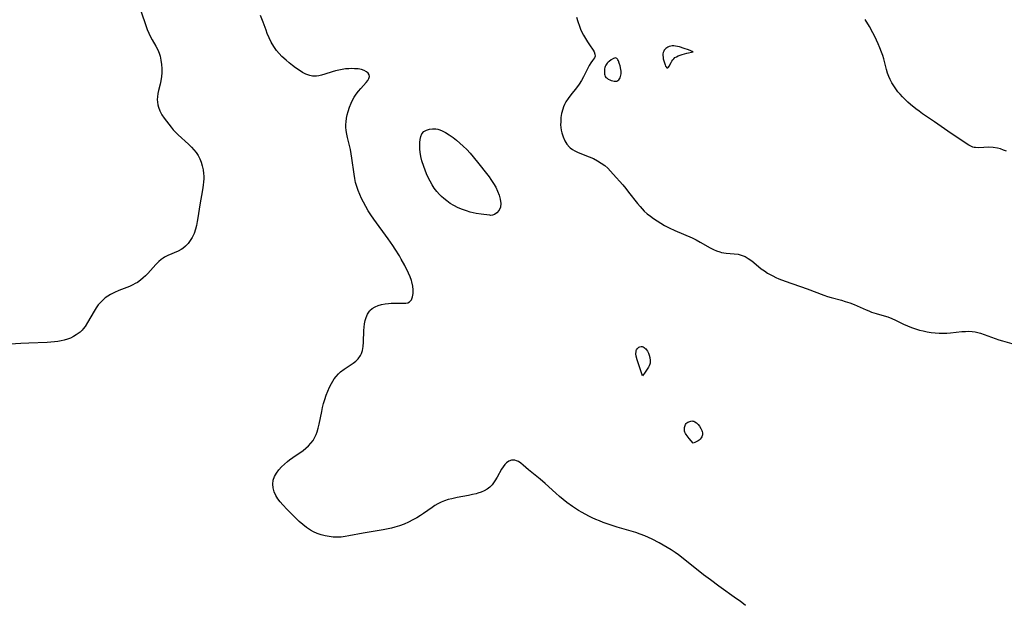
# Model space of a CAD drawing. Header units: inches. Extents: x 1073367 to 1082519, y 1569854 to 1574957.
# Tile 176 of 256: x 1077323 to 1077711, y 1572456 to 1572686. Entities that reach past the tile are written whole.
import ezdxf

# ---------------------------------------------------------------- set-up
doc = ezdxf.new("R2010")
doc.units = ezdxf.units.IN
doc.header["$MEASUREMENT"] = 0
doc.layers.add('CGG_CurvaNivelLidar_v1', color=7, linetype='Continuous', lineweight=30, true_color=0x008008)

msp = doc.modelspace()

# ---------------------------------------------------------------- linework, layer by layer
at = {"layer": 'CGG_CurvaNivelLidar_v1'}
for points in [[(1077371.1538, 1572689.1845, 70.5), (1077373.0386, 1572683.7909, 70.5), (1077373.6043, 1572682.2916, 70.5), (1077374.2172, 1572680.8216, 70.5), (1077374.8944, 1572679.3954, 70.5), (1077375.5675, 1572678.1529, 70.5), (1077376.9621, 1572675.7224, 70.5), (1077377.6057, 1572674.4897, 70.5), (1077378.022, 1572673.5658, 70.5), (1077378.2811, 1572672.8999, 70.5), (1077378.65, 1572671.7428, 70.5), (1077379.0106, 1572670.1573, 70.5), (1077379.2395, 1572668.5405, 70.5), (1077379.3521, 1572666.9079, 70.5), (1077379.3559, 1572665.2745, 70.5), (1077379.2535, 1572663.7185, 70.5), (1077378.9982, 1572662.0325, 70.5), (1077378.7153, 1572660.7875, 70.5), (1077378.0672, 1572658.3131, 70.5), (1077377.7857, 1572657.0713, 70.5), (1077377.591, 1572655.8302, 70.5), (1077377.524, 1572654.723, 70.5), (1077377.5752, 1572653.6214, 70.5), (1077377.7281, 1572652.6572, 70.5), (1077377.9768, 1572651.7066, 70.5), (1077378.5624, 1572650.1981, 70.5), (1077379.3364, 1572648.7367, 70.5), (1077380.2047, 1572647.4003, 70.5), (1077382.0354, 1572644.9453, 70.5), (1077382.9532, 1572643.8185, 70.5), (1077383.8589, 1572642.7878, 70.5), (1077384.8065, 1572641.7833, 70.5), (1077385.7906, 1572640.807, 70.5), (1077389.8089, 1572637.1543, 70.5), (1077390.9933, 1572636.0049, 70.5), (1077391.9557, 1572634.9545, 70.5), (1077392.8304, 1572633.8507, 70.5), (1077393.5958, 1572632.6856, 70.5), (1077394.2555, 1572631.4049, 70.5), (1077394.7892, 1572630.0636, 70.5), (1077395.232, 1572628.5929, 70.5), (1077395.5567, 1572627.0835, 70.5), (1077395.763, 1572625.5466, 70.5), (1077395.8298, 1572624.5493, 70.5), (1077395.8414, 1572623.5467, 70.5), (1077395.7726, 1572622.2438, 70.5), (1077395.6261, 1572620.9366, 70.5), (1077395.3498, 1572619.2094, 70.5), (1077394.2871, 1572613.3169, 70.5), (1077393.5098, 1572608.1639, 70.5), (1077393.2504, 1572606.6473, 70.5), (1077392.9472, 1572605.1574, 70.5), (1077392.5783, 1572603.7052, 70.5), (1077392.017, 1572602.027, 70.5), (1077391.3077, 1572600.4466, 70.5), (1077390.5554, 1572599.1712, 70.5), (1077389.6843, 1572598.0043, 70.5), (1077388.7007, 1572596.9623, 70.5), (1077387.6042, 1572596.0685, 70.5), (1077386.992, 1572595.6717, 70.5), (1077385.7206, 1572594.9969, 70.5), (1077381.6907, 1572593.2679, 70.5), (1077380.3926, 1572592.6061, 70.5), (1077379.8291, 1572592.2646, 70.5), (1077379.0846, 1572591.7401, 70.5), (1077378.0999, 1572590.9096, 70.5), (1077376.9359, 1572589.7501, 70.5), (1077373.8568, 1572586.2868, 70.5), (1077372.9795, 1572585.3656, 70.5), (1077372.0572, 1572584.4893, 70.5), (1077370.9308, 1572583.5647, 70.5), (1077369.7276, 1572582.736, 70.5), (1077368.8623, 1572582.2293, 70.5), (1077367.9678, 1572581.7666, 70.5), (1077366.5901, 1572581.1414, 70.5), (1077362.4213, 1572579.4958, 70.5), (1077360.7701, 1572578.8011, 70.5), (1077359.1799, 1572578.0136, 70.5), (1077358.0806, 1572577.353, 70.5), (1077357.0402, 1572576.6122, 70.5), (1077356.0681, 1572575.7886, 70.5), (1077355.141, 1572574.8463, 70.5), (1077354.2914, 1572573.8258, 70.5), (1077353.5136, 1572572.7408, 70.5), (1077352.6855, 1572571.4096, 70.5), (1077350.1364, 1572566.898, 70.5), (1077349.1752, 1572565.4153, 70.5), (1077348.4278, 1572564.4328, 70.5), (1077347.9972, 1572563.9396, 70.5), (1077347.2374, 1572563.1923, 70.5), (1077346.4722, 1572562.5728, 70.5), (1077345.6548, 1572562.015, 70.5), (1077344.5448, 1572561.3782, 70.5), (1077343.3739, 1572560.8258, 70.5), (1077342.1496, 1572560.3605, 70.5), (1077340.9538, 1572560.0046, 70.5), (1077339.7235, 1572559.7202, 70.5), (1077338.4656, 1572559.4986, 70.5), (1077337.0794, 1572559.3206, 70.5), (1077334.2523, 1572559.1, 70.5), (1077327.0379, 1572558.8199, 70.5), (1077323.8815, 1572558.6615, 70.5), (1077315.4135, 1572558.1293, 70.5)], [(1077609.1036, 1572455.5198, 71), (1077606.9309, 1572457.1931, 71), (1077605.5608, 1572458.1984, 71), (1077598.583, 1572463.1814, 71), (1077595.2498, 1572465.6276, 71), (1077592.5951, 1572467.6562, 71), (1077585.1993, 1572473.5259, 71), (1077582.6897, 1572475.4334, 71), (1077581.4132, 1572476.3525, 71), (1077579.8729, 1572477.3981, 71), (1077578.3002, 1572478.3898, 71), (1077576.7338, 1572479.3026, 71), (1077575.1448, 1572480.1749, 71), (1077572.3005, 1572481.6423, 71), (1077570.8567, 1572482.3274, 71), (1077569.3931, 1572482.966, 71), (1077567.5765, 1572483.6645, 71), (1077565.8473, 1572484.2418, 71), (1077558.5275, 1572486.4091, 71), (1077555.7777, 1572487.3012, 71), (1077553.1181, 1572488.2429, 71), (1077551.6282, 1572488.8154, 71), (1077550.1552, 1572489.4243, 71), (1077548.7041, 1572490.0794, 71), (1077547.4511, 1572490.6986, 71), (1077544.8008, 1572492.1382, 71), (1077543.4051, 1572492.9585, 71), (1077541.0241, 1572494.4809, 71), (1077538.7598, 1572496.0847, 71), (1077537.2821, 1572497.2417, 71), (1077535.8412, 1572498.4527, 71), (1077534.4278, 1572499.7013, 71), (1077530.278, 1572503.4995, 71), (1077528.2317, 1572505.2815, 71), (1077523.7077, 1572508.9694, 71), (1077521.5743, 1572510.8161, 71), (1077520.6288, 1572511.5517, 71), (1077519.6831, 1572512.1568, 71), (1077518.9808, 1572512.4895, 71), (1077518.2242, 1572512.7136, 71), (1077516.9876, 1572512.7327, 71), (1077515.9517, 1572512.3801, 71), (1077514.9995, 1572511.7221, 71), (1077514.3038, 1572510.9928, 71), (1077513.6684, 1572510.1285, 71), (1077513.0766, 1572509.165, 71), (1077511.3755, 1572506.0327, 71), (1077510.471, 1572504.5729, 71), (1077509.9102, 1572503.8062, 71), (1077509.3004, 1572503.0816, 71), (1077508.3814, 1572502.1737, 71), (1077507.3633, 1572501.3854, 71), (1077506.2221, 1572500.721, 71), (1077504.9952, 1572500.1762, 71), (1077503.7024, 1572499.7239, 71), (1077503.0365, 1572499.5255, 71), (1077501.5839, 1572499.1589, 71), (1077500.0954, 1572498.848, 71), (1077495.6052, 1572498.0278, 71), (1077493.4884, 1572497.5824, 71), (1077492.0559, 1572497.2149, 71), (1077490.656, 1572496.7742, 71), (1077489.3002, 1572496.2363, 71), (1077488.0217, 1572495.5967, 71), (1077486.788, 1572494.8626, 71), (1077485.7177, 1572494.1493, 71), (1077482.3227, 1572491.7553, 71), (1077481.1278, 1572490.9527, 71), (1077479.6685, 1572490.0406, 71), (1077478.1684, 1572489.192, 71), (1077476.4585, 1572488.342, 71), (1077474.7012, 1572487.5894, 71), (1077472.879, 1572486.9281, 71), (1077471.0234, 1572486.3563, 71), (1077469.713, 1572486.0058, 71), (1077468.3913, 1572485.6983, 71), (1077466.5188, 1572485.3374, 71), (1077464.8643, 1572485.0573, 71), (1077458.5763, 1572484.0473, 71), (1077452.9904, 1572482.9227, 71), (1077451.4824, 1572482.6687, 71), (1077449.9765, 1572482.4868, 71), (1077448.3483, 1572482.4058, 71), (1077446.834, 1572482.4594, 71), (1077445.2133, 1572482.632, 71), (1077443.6076, 1572482.9132, 71), (1077442.0283, 1572483.3054, 71), (1077440.4892, 1572483.8192, 71), (1077439.0068, 1572484.4735, 71), (1077437.8436, 1572485.13, 71), (1077436.3068, 1572486.1859, 71), (1077434.8275, 1572487.3676, 71), (1077433.3859, 1572488.6331, 71), (1077430.976, 1572490.9124, 71), (1077428.6587, 1572493.2757, 71), (1077426.9635, 1572495.1428, 71), (1077425.958, 1572496.3491, 71), (1077425.0434, 1572497.5747, 71), (1077424.2539, 1572498.8275, 71), (1077423.5473, 1572500.3135, 71), (1077423.1013, 1572501.8258, 71), (1077422.9731, 1572503.3434, 71), (1077423.2051, 1572504.8216, 71), (1077423.7411, 1572506.2721, 71), (1077424.522, 1572507.6797, 71), (1077425.4105, 1572508.9121, 71), (1077426.4341, 1572510.0917, 71), (1077427.5673, 1572511.2134, 71), (1077428.7927, 1572512.269, 71), (1077429.6158, 1572512.9047, 71), (1077430.9315, 1572513.8462, 71), (1077434.9078, 1572516.5686, 71), (1077436.0179, 1572517.4129, 71), (1077437.0469, 1572518.3221, 71), (1077438.0066, 1572519.3768, 71), (1077438.8437, 1572520.5324, 71), (1077439.5561, 1572521.7772, 71), (1077440.0311, 1572522.8216, 71), (1077440.4371, 1572523.9078, 71), (1077440.8793, 1572525.3618, 71), (1077441.2492, 1572526.8579, 71), (1077442.2608, 1572531.8845, 71), (1077442.6013, 1572533.4206, 71), (1077443.0082, 1572535.0488, 71), (1077443.4668, 1572536.6576, 71), (1077444.0171, 1572538.3277, 71), (1077444.6368, 1572539.9321, 71), (1077445.3372, 1572541.483, 71), (1077446.124, 1572542.9668, 71), (1077446.6633, 1572543.8529, 71), (1077447.237, 1572544.7043, 71), (1077448.0032, 1572545.7192, 71), (1077448.8254, 1572546.663, 71), (1077449.7119, 1572547.5201, 71), (1077451.0656, 1572548.5667, 71), (1077454.6576, 1572550.9076, 71), (1077455.7202, 1572551.7199, 71), (1077456.656, 1572552.6316, 71), (1077457.5582, 1572553.9184, 71), (1077457.9328, 1572554.6915, 71), (1077458.3474, 1572555.9443, 71), (1077458.6322, 1572557.5175, 71), (1077458.7658, 1572559.1675, 71), (1077458.896, 1572563.7297, 71), (1077458.9929, 1572565.0936, 71), (1077459.1511, 1572566.4286, 71), (1077459.3868, 1572567.7168, 71), (1077459.7194, 1572568.9376, 71), (1077460.2734, 1572570.2683, 71), (1077461.04, 1572571.4213, 71), (1077461.2398, 1572571.6431, 71), (1077462.1919, 1572572.447, 71), (1077463.3071, 1572573.0875, 71), (1077464.543, 1572573.592, 71), (1077465.8636, 1572573.9803, 71), (1077467.2374, 1572574.2662, 71), (1077468.5877, 1572574.4533, 71), (1077469.6503, 1572574.5431, 71), (1077470.6994, 1572574.5801, 71), (1077474.4805, 1572574.4891, 71), (1077475.3425, 1572574.556, 71), (1077476.119, 1572574.7322, 71), (1077476.7895, 1572575.0556, 71), (1077477.2395, 1572575.4418, 71), (1077477.5918, 1572575.9177, 71), (1077478.0413, 1572577.0102, 71), (1077478.2664, 1572578.3118, 71), (1077478.296, 1572579.7583, 71), (1077478.1425, 1572581.2975, 71), (1077477.8027, 1572582.8853, 71), (1077477.6464, 1572583.4154, 71), (1077477.1087, 1572584.885, 71), (1077476.4528, 1572586.357, 71), (1077474.9418, 1572589.3205, 71), (1077473.5695, 1572591.8677, 71), (1077472.8482, 1572593.1355, 71), (1077471.1599, 1572595.8636, 71), (1077470.2616, 1572597.2252, 71), (1077468.3994, 1572599.904, 71), (1077462.7446, 1572607.639, 71), (1077461.6475, 1572609.2639, 71), (1077460.5993, 1572610.9156, 71), (1077459.602, 1572612.5921, 71), (1077458.685, 1572614.2526, 71), (1077457.9179, 1572615.7657, 71), (1077457.2127, 1572617.3007, 71), (1077456.5827, 1572618.8602, 71), (1077456.0457, 1572620.4484, 71), (1077455.6268, 1572622.0237, 71), (1077455.2943, 1572623.6234, 71), (1077455.0114, 1572625.3468, 71), (1077454.1763, 1572631.6407, 71), (1077453.8901, 1572633.3735, 71), (1077453.5641, 1572634.9886, 71), (1077452.4203, 1572639.7835, 71), (1077452.1316, 1572641.1305, 71), (1077451.9099, 1572642.477, 71), (1077451.7867, 1572643.8261, 71), (1077451.7776, 1572644.8987, 71), (1077451.8437, 1572645.9723, 71), (1077452.0238, 1572647.3333, 71), (1077452.2957, 1572648.6877, 71), (1077452.6455, 1572650.0308, 71), (1077453.1854, 1572651.6958, 71), (1077453.8433, 1572653.3139, 71), (1077454.4392, 1572654.5161, 71), (1077455.1056, 1572655.6702, 71), (1077455.8344, 1572656.7685, 71), (1077456.7354, 1572657.9533, 71), (1077457.668, 1572659.0581, 71), (1077459.7996, 1572661.4366, 71), (1077460.4369, 1572662.2572, 71), (1077460.8785, 1572663.0363, 71), (1077461.0523, 1572663.7778, 71), (1077460.9136, 1572664.4522, 71), (1077460.5088, 1572665.0767, 71), (1077459.8846, 1572665.6324, 71), (1077458.9984, 1572666.1345, 71), (1077457.9385, 1572666.5034, 71), (1077456.6132, 1572666.7379, 71), (1077455.1646, 1572666.8419, 71), (1077454.0573, 1572666.864, 71), (1077452.9158, 1572666.8347, 71), (1077451.6357, 1572666.7292, 71), (1077450.3395, 1572666.5494, 71), (1077449.0398, 1572666.2998, 71), (1077447.6936, 1572665.9705, 71), (1077446.3644, 1572665.5872, 71), (1077443.5454, 1572664.6833, 71), (1077442.1772, 1572664.2882, 71), (1077441.1826, 1572664.0634, 71), (1077440.1945, 1572663.9287, 71), (1077438.6574, 1572663.9591, 71), (1077437.5605, 1572664.1715, 71), (1077436.0786, 1572664.697, 71), (1077434.7032, 1572665.3966, 71), (1077433.351, 1572666.2397, 71), (1077432.0129, 1572667.1835, 71), (1077430.7549, 1572668.1399, 71), (1077429.5077, 1572669.1419, 71), (1077428.2776, 1572670.1802, 71), (1077426.6366, 1572671.6701, 71), (1077425.5056, 1572672.8346, 71), (1077424.4608, 1572674.0735, 71), (1077423.3634, 1572675.6349, 71), (1077422.4068, 1572677.2866, 71), (1077421.5891, 1572678.9844, 71), (1077420.8628, 1572680.7156, 71), (1077420.3653, 1572681.9986, 71), (1077419.2261, 1572685.1549, 71), (1077418.2437, 1572687.7545, 71)], [(1077542.5438, 1572687.1534, 71), (1077543.0732, 1572685.3658, 71), (1077543.6922, 1572683.615, 71), (1077544.1858, 1572682.4044, 71), (1077544.7201, 1572681.2258, 71), (1077545.2904, 1572680.0851, 71), (1077546.0556, 1572678.7044, 71), (1077546.8448, 1572677.4055, 71), (1077547.6303, 1572676.2018, 71), (1077549.058, 1572674.1555, 71), (1077549.4904, 1572673.4436, 71), (1077549.8319, 1572672.5277, 71), (1077549.8654, 1572671.7285, 71), (1077549.6547, 1572671.1871, 71), (1077548.8188, 1572670.0784, 71), (1077548.2299, 1572669.1769, 71), (1077547.6048, 1572668.0744, 71), (1077545.3211, 1572663.6617, 71), (1077544.4841, 1572662.2017, 71), (1077543.5626, 1572660.7565, 71), (1077542.5061, 1572659.2825, 71), (1077540.2873, 1572656.5488, 71), (1077539.228, 1572655.1566, 71), (1077538.4025, 1572653.8644, 71), (1077537.8343, 1572652.7534, 71), (1077537.4487, 1572651.8236, 71), (1077537.1253, 1572650.8693, 71), (1077536.7165, 1572649.2397, 71), (1077536.4537, 1572647.5799, 71), (1077536.3272, 1572645.9125, 71), (1077536.3215, 1572644.7672, 71), (1077536.396, 1572643.6348, 71), (1077536.5448, 1572642.6137, 71), (1077536.7636, 1572641.6117, 71), (1077537.2633, 1572639.9942, 71), (1077537.9274, 1572638.4728, 71), (1077538.7679, 1572637.0881, 71), (1077539.8124, 1572635.8912, 71), (1077540.0513, 1572635.678, 71), (1077540.9326, 1572635.0258, 71), (1077541.9031, 1572634.4669, 71), (1077543.2324, 1572633.8528, 71), (1077547.5313, 1572632.2058, 71), (1077549.2334, 1572631.4497, 71), (1077550.7936, 1572630.6373, 71), (1077552.2939, 1572629.7194, 71), (1077553.7085, 1572628.6791, 71), (1077554.867, 1572627.6522, 71), (1077555.963, 1572626.5432, 71), (1077557.021, 1572625.3796, 71), (1077560.7566, 1572621.0954, 71), (1077561.9402, 1572619.7104, 71), (1077563.0889, 1572618.2992, 71), (1077566.5208, 1572613.8139, 71), (1077567.5688, 1572612.5729, 71), (1077568.3885, 1572611.6758, 71), (1077569.2451, 1572610.817, 71), (1077570.4141, 1572609.7759, 71), (1077571.6436, 1572608.7985, 71), (1077572.9188, 1572607.8699, 71), (1077574.3068, 1572606.9281, 71), (1077575.7271, 1572606.0274, 71), (1077577.1768, 1572605.1708, 71), (1077578.972, 1572604.1999, 71), (1077581.2265, 1572603.1248, 71), (1077588.0445, 1572600.2005, 71), (1077589.6289, 1572599.4156, 71), (1077591.1739, 1572598.5772, 71), (1077595.1787, 1572596.2817, 71), (1077596.4241, 1572595.6409, 71), (1077597.6847, 1572595.094, 71), (1077598.911, 1572594.694, 71), (1077599.6174, 1572594.5272, 71), (1077600.5522, 1572594.3686, 71), (1077601.4935, 1572594.2606, 71), (1077604.6716, 1572594.0091, 71), (1077606.2328, 1572593.7858, 71), (1077607.8099, 1572593.3584, 71), (1077608.9425, 1572592.8734, 71), (1077610.1748, 1572592.1611, 71), (1077611.5115, 1572591.1971, 71), (1077614.1498, 1572589.0335, 71), (1077615.3087, 1572588.1224, 71), (1077616.5106, 1572587.2447, 71), (1077617.7575, 1572586.4154, 71), (1077619.0532, 1572585.6513, 71), (1077619.8396, 1572585.2388, 71), (1077621.0207, 1572584.6788, 71), (1077622.2293, 1572584.1603, 71), (1077624.7153, 1572583.1988, 71), (1077633.3872, 1572580.1267, 71), (1077639.9345, 1572577.6483, 71), (1077641.4147, 1572577.1566, 71), (1077642.749, 1572576.7741, 71), (1077646.8914, 1572575.6751, 71), (1077648.3367, 1572575.2391, 71), (1077650.1819, 1572574.6111, 71), (1077651.7959, 1572573.9719, 71), (1077656.5212, 1572571.8948, 71), (1077657.6041, 1572571.4606, 71), (1077658.6958, 1572571.058, 71), (1077660.4621, 1572570.477, 71), (1077663.6725, 1572569.5494, 71), (1077665.0959, 1572569.1067, 71), (1077666.6151, 1572568.5307, 71), (1077668.1021, 1572567.8644, 71), (1077671.2494, 1572566.2961, 71), (1077672.7864, 1572565.6115, 71), (1077674.366, 1572564.992, 71), (1077675.98, 1572564.4375, 71), (1077677.6222, 1572563.9521, 71), (1077679.0706, 1572563.592, 71), (1077680.6052, 1572563.2813, 71), (1077682.1504, 1572563.0357, 71), (1077683.7007, 1572562.853, 71), (1077685.251, 1572562.7345, 71), (1077686.796, 1572562.6851, 71), (1077688.3421, 1572562.7168, 71), (1077689.7622, 1572562.8307, 71), (1077694.1994, 1572563.3535, 71), (1077695.6215, 1572563.4531, 71), (1077697.0374, 1572563.4675, 71), (1077698.3103, 1572563.381, 71), (1077699.4205, 1572563.215, 71), (1077700.4765, 1572562.9835, 71), (1077701.5249, 1572562.6936, 71), (1077702.9869, 1572562.2122, 71), (1077707.3344, 1572560.6061, 71), (1077708.7731, 1572560.1193, 71), (1077710.2523, 1572559.6688, 71), (1077716.7008, 1572557.893, 71)], [(1077711.8558, 1572634.32, 70.5), (1077710.6735, 1572634.8169, 70.5), (1077709.4932, 1572635.2345, 70.5), (1077708.3076, 1572635.5602, 70.5), (1077706.5866, 1572635.8469, 70.5), (1077704.89, 1572635.9307, 70.5), (1077700.8673, 1572635.7008, 70.5), (1077699.6131, 1572635.7618, 70.5), (1077699.0598, 1572635.8556, 70.5), (1077698.5161, 1572636.001, 70.5), (1077697.7074, 1572636.318, 70.5), (1077696.9233, 1572636.7297, 70.5), (1077695.8908, 1572637.3948, 70.5), (1077693.7832, 1572638.8977, 70.5), (1077690.0604, 1572641.2996, 70.5), (1077688.7004, 1572642.2243, 70.5), (1077683.4042, 1572645.9826, 70.5), (1077678.7455, 1572649.0981, 70.5), (1077677.3995, 1572650.0835, 70.5), (1077676.0804, 1572651.1091, 70.5), (1077674.0263, 1572652.8016, 70.5), (1077673.0315, 1572653.6813, 70.5), (1077671.9358, 1572654.7161, 70.5), (1077670.879, 1572655.7827, 70.5), (1077669.9569, 1572656.7751, 70.5), (1077669.0809, 1572657.8007, 70.5), (1077668.2236, 1572658.9249, 70.5), (1077667.4342, 1572660.0943, 70.5), (1077666.7151, 1572661.3052, 70.5), (1077666.0837, 1572662.5288, 70.5), (1077665.5285, 1572663.7883, 70.5), (1077665.0338, 1572665.1322, 70.5), (1077664.6043, 1572666.5028, 70.5), (1077663.4646, 1572670.6777, 70.5), (1077663.0679, 1572671.9893, 70.5), (1077662.6371, 1572673.2951, 70.5), (1077662.0118, 1572674.9991, 70.5), (1077661.3164, 1572676.6802, 70.5), (1077660.6463, 1572678.1326, 70.5), (1077659.9305, 1572679.5665, 70.5), (1077659.18, 1572680.9857, 70.5), (1077657.8188, 1572683.4243, 70.5), (1077656.1324, 1572686.2476, 70.5)]]:
    msp.add_polyline3d(points, dxfattribs=at)
for points in [[(1077588.5, 1572673.486, 71), (1077586.673, 1572674.2156, 71), (1077584.9589, 1572674.8496, 71), (1077583.14, 1572675.4314, 71), (1077582.2917, 1572675.6462, 71), (1077581.5387, 1572675.7784, 71), (1077580.8585, 1572675.8245, 71), (1077580.2392, 1572675.7973, 71), (1077579.6358, 1572675.7052, 71), (1077579.0567, 1572675.5497, 71), (1077578.5125, 1572675.3273, 71), (1077578.1015, 1572675.0914, 71), (1077577.7276, 1572674.8093, 71), (1077577.3976, 1572674.4826, 71), (1077577.1125, 1572674.103, 71), (1077576.8843, 1572673.6848, 71), (1077576.7178, 1572673.2342, 71), (1077576.6006, 1572672.6332, 71), (1077576.5695, 1572672.0049, 71), (1077576.6099, 1572671.3629, 71), (1077576.7084, 1572670.7307, 71), (1077577.0237, 1572669.4983, 71), (1077577.427, 1572668.3818, 71), (1077577.645, 1572667.9061, 71), (1077577.8686, 1572667.516, 71), (1077578.0953, 1572667.2436, 71), (1077578.3233, 1572667.1312, 71), (1077578.5549, 1572667.2147, 71), (1077578.7884, 1572667.4614, 71), (1077579.026, 1572667.8263, 71), (1077579.8026, 1572669.2971, 71), (1077580.1048, 1572669.825, 71), (1077580.4462, 1572670.3322, 71), (1077580.8435, 1572670.7935, 71), (1077581.3145, 1572671.1904, 71), (1077581.8623, 1572671.5323, 71), (1077582.5498, 1572671.8526, 71), (1077583.3473, 1572672.1526, 71), (1077584.2109, 1572672.4301, 71), (1077585.9628, 1572672.9075, 71)], [(1077558.5, 1572661.9796, 71), (1077558.6923, 1572662.0542, 71), (1077558.8716, 1572662.1841, 71), (1077559.1568, 1572662.4472, 71), (1077559.4571, 1572662.8053, 71), (1077559.7322, 1572663.2486, 71), (1077559.9321, 1572663.7219, 71), (1077560.0724, 1572664.241, 71), (1077560.1537, 1572664.7858, 71), (1077560.1793, 1572665.3356, 71), (1077560.1474, 1572665.9339, 71), (1077560.0618, 1572666.4822, 71), (1077559.6853, 1572668.0108, 71), (1077559.3928, 1572668.9903, 71), (1077559.0626, 1572669.8869, 71), (1077558.8763, 1572670.2801, 71), (1077558.6695, 1572670.6171, 71), (1077558.4353, 1572670.8773, 71), (1077558.1645, 1572671.034, 71), (1077557.8354, 1572671.0648, 71), (1077557.4687, 1572670.9851, 71), (1077557.076, 1572670.8251, 71), (1077556.25, 1572670.3456, 71), (1077555.4214, 1572669.7336, 71), (1077555.0262, 1572669.3923, 71), (1077554.6569, 1572669.0285, 71), (1077554.3267, 1572668.6392, 71), (1077554.0527, 1572668.2185, 71), (1077553.8504, 1572667.7638, 71), (1077553.7081, 1572667.2809, 71), (1077553.6132, 1572666.7795, 71), (1077553.5577, 1572666.2677, 71), (1077553.553, 1572665.2419, 71), (1077553.609, 1572664.7431, 71), (1077553.7156, 1572664.2658, 71), (1077553.8889, 1572663.8221, 71), (1077554.1669, 1572663.427, 71), (1077554.5754, 1572663.0557, 71), (1077555.0805, 1572662.7189, 71), (1077555.6477, 1572662.4276, 71), (1077556.2435, 1572662.1921, 71), (1077556.8348, 1572662.0222, 71), (1077557.3885, 1572661.9245, 71), (1077557.8391, 1572661.896, 71), (1077558.1965, 1572661.9091, 71)], [(1077508.5, 1572609.1281, 71), (1077508.2675, 1572609.2042, 71), (1077505.0453, 1572609.5773, 71), (1077503.0095, 1572609.9049, 71), (1077500.747, 1572610.4148, 71), (1077499.2011, 1572610.8643, 71), (1077497.6509, 1572611.4072, 71), (1077495.941, 1572612.127, 71), (1077494.3148, 1572612.9429, 71), (1077492.8146, 1572613.8317, 71), (1077491.4758, 1572614.7693, 71), (1077490.331, 1572615.7124, 71), (1077489.461, 1572616.5126, 71), (1077488.625, 1572617.3485, 71), (1077487.5662, 1572618.552, 71), (1077486.5897, 1572619.8336, 71), (1077485.6971, 1572621.1846, 71), (1077484.9099, 1572622.5635, 71), (1077484.1973, 1572623.9896, 71), (1077483.5672, 1572625.4108, 71), (1077482.9904, 1572626.8539, 71), (1077482.4602, 1572628.3083, 71), (1077481.7303, 1572630.5896, 71), (1077481.297, 1572632.2915, 71), (1077480.9962, 1572633.9755, 71), (1077480.8758, 1572635.1978, 71), (1077480.8289, 1572636.3913, 71), (1077480.8539, 1572637.7467, 71), (1077480.9875, 1572639.0196, 71), (1077481.2664, 1572640.1791, 71), (1077481.736, 1572641.1874, 71), (1077482.5154, 1572642.072, 71), (1077483.4923, 1572642.6757, 71), (1077484.6339, 1572643.0518, 71), (1077485.8866, 1572643.2102, 71), (1077487.2048, 1572643.1467, 71), (1077487.9196, 1572643.0171, 71), (1077488.3661, 1572642.9026, 71), (1077489.4217, 1572642.5333, 71), (1077490.962, 1572641.7624, 71), (1077492.4808, 1572640.7952, 71), (1077493.9905, 1572639.7022, 71), (1077495.347, 1572638.6532, 71), (1077496.6897, 1572637.552, 71), (1077498.0011, 1572636.3963, 71), (1077499.3937, 1572635.0413, 71), (1077500.685, 1572633.6166, 71), (1077501.8473, 1572632.2078, 71), (1077504.1059, 1572629.3341, 71), (1077507.167, 1572625.552, 71), (1077508.1439, 1572624.2876, 71), (1077508.8617, 1572623.2913, 71), (1077509.9537, 1572621.5909, 71), (1077510.7513, 1572620.1759, 71), (1077511.456, 1572618.6612, 71), (1077512.0555, 1572617.1007, 71), (1077512.562, 1572615.4219, 71), (1077512.7981, 1572613.8344, 71), (1077512.6504, 1572612.3782, 71), (1077512.0832, 1572611.1121, 71), (1077511.225, 1572610.1032, 71), (1077510.2421, 1572609.4198, 71), (1077509.4703, 1572609.1232, 71), (1077508.854, 1572609.0338, 71)], [(1077568.5, 1572545.9908, 71), (1077566.9012, 1572550.6328, 71), (1077566.3854, 1572552.2622, 71), (1077566.0444, 1572553.6907, 71), (1077565.946, 1572554.6066, 71), (1077565.9822, 1572555.473, 71), (1077566.0669, 1572555.8719, 71), (1077566.2101, 1572556.2363, 71), (1077566.4601, 1572556.6053, 71), (1077566.7801, 1572556.9165, 71), (1077567.1475, 1572557.1688, 71), (1077567.5441, 1572557.3545, 71), (1077567.9549, 1572557.4593, 71), (1077568.3667, 1572557.4606, 71), (1077568.7585, 1572557.3441, 71), (1077569.138, 1572557.1312, 71), (1077569.5032, 1572556.8456, 71), (1077569.8506, 1572556.504, 71), (1077570.1755, 1572556.1178, 71), (1077570.4706, 1572555.6936, 71), (1077570.8877, 1572554.9039, 71), (1077571.2088, 1572554.0543, 71), (1077571.4416, 1572553.0906, 71), (1077571.5559, 1572552.0308, 71), (1077571.5598, 1572551.5037, 71), (1077571.521, 1572550.9841, 71), (1077571.4204, 1572550.465, 71), (1077571.2123, 1572549.9027, 71), (1077570.9121, 1572549.3091, 71), (1077570.1484, 1572548.1131, 71), (1077569.35, 1572547.0464, 71)], [(1077588.5, 1572519.4912, 71), (1077586.8916, 1572521.2388, 71), (1077586.0538, 1572522.282, 71), (1077585.6959, 1572522.8011, 71), (1077585.4144, 1572523.2919, 71), (1077585.2307, 1572523.7412, 71), (1077585.1162, 1572524.1961, 71), (1077585.055, 1572524.6596, 71), (1077585.0396, 1572525.1236, 71), (1077585.0677, 1572525.5803, 71), (1077585.1414, 1572526.0211, 71), (1077585.2682, 1572526.4356, 71), (1077585.4599, 1572526.8114, 71), (1077585.7182, 1572527.1296, 71), (1077586.0327, 1572527.4051, 71), (1077586.3864, 1572527.6427, 71), (1077586.7663, 1572527.8432, 71), (1077587.162, 1572528.0035, 71), (1077587.5649, 1572528.1163, 71), (1077587.9678, 1572528.1697, 71), (1077588.3634, 1572528.1464, 71), (1077588.7258, 1572528.0404, 71), (1077589.0771, 1572527.8663, 71), (1077589.7506, 1572527.3759, 71), (1077590.3837, 1572526.763, 71), (1077590.9613, 1572526.07, 71), (1077591.4842, 1572525.2651, 71), (1077591.8913, 1572524.4183, 71), (1077592.0344, 1572523.9854, 71), (1077592.1196, 1572523.5478, 71), (1077592.1349, 1572523.1425, 71), (1077592.0963, 1572522.7374, 71), (1077592.0084, 1572522.3327, 71), (1077591.8382, 1572521.9066, 71), (1077591.5847, 1572521.4732, 71), (1077591.2571, 1572521.0553, 71), (1077590.8651, 1572520.675, 71), (1077590.4225, 1572520.3476, 71), (1077589.9603, 1572520.0753, 71), (1077589.1082, 1572519.6887, 71)]]:
    msp.add_polyline3d(points, close=True, dxfattribs=at)

doc.saveas('drawing.dxf')
